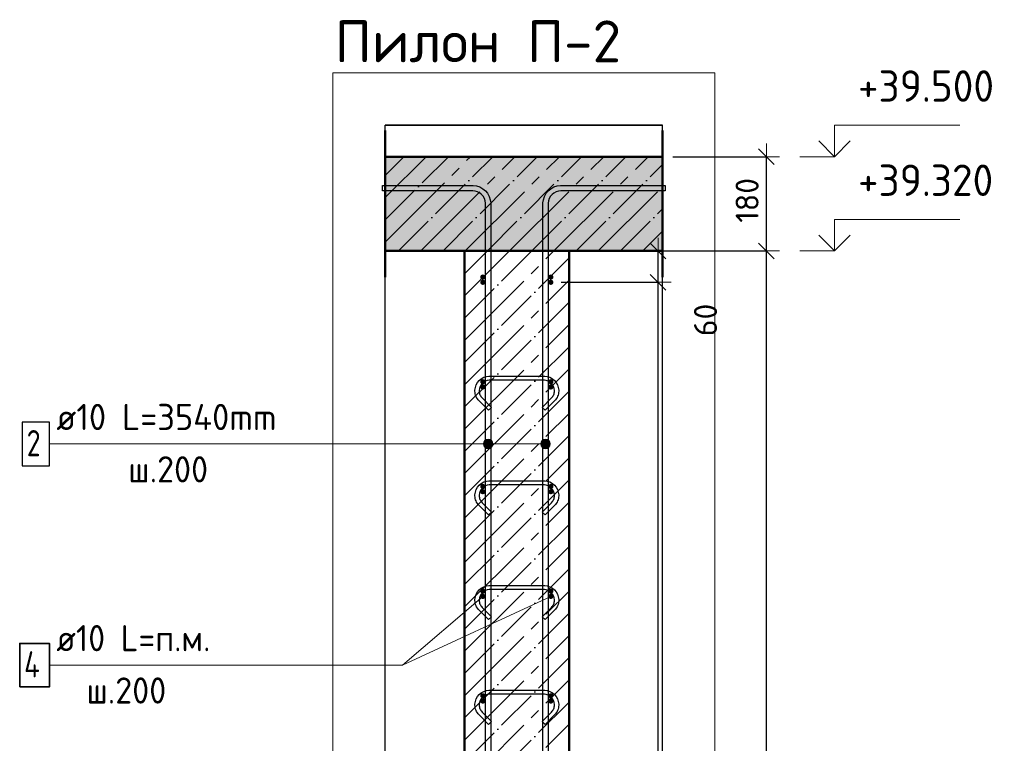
# Model space of a CAD drawing. Header units: millimetres. Extents: x -19950 to 69837, y -2757 to 40090.
# Tile 63 of 136: x 5311 to 7194, y 8972 to 10354. Entities that reach past the tile are written whole.
import ezdxf

# ---------------------------------------------------------------- set-up
doc = ezdxf.new("R2010")
doc.units = ezdxf.units.MM
doc.header["$PDMODE"] = 65
doc.linetypes.add('______11', pattern=[100, 80, -10, 0, -10])
doc.linetypes.add('______5', pattern=[220, 160, -20, 20, -20])
for name, color, linetype, lineweight in [('Standard', 7, 'Continuous', 25), ('Арм.стержн. Арматура края', 96, 'Continuous', 35), ('Арм.стержн. вертикальными 1', 22, 'Continuous', 35), ('Арм.стержн.горизонт. 1', 180, 'Continuous', 35), ('Высотная отметки_ общее', 7, 'Continuous', 13), ('Размерная линия_ общее', 7, 'Continuous', 13)]:
    doc.layers.add(name, color=color, linetype=linetype, lineweight=lineweight)
doc.layers.add('Арм.стержн.Стяжки', color=7, linetype='Continuous', lineweight=35, true_color=0x501e0f)
doc.styles.add('ISOCPEUR', font='ISOCPEUR')
doc.dimstyles.new('DIMSTYLE_12', dxfattribs={"dimtxt": 44, "dimasz": 50, "dimexe": 0, "dimexo": 0, "dimgap": 22, "dimtad": 0, "dimdec": 0, "dimrnd": 5, "dimzin": 12, "dimdsep": 46, "dimtxsty": 'ISOCPEUR', "dimblk1": 'ALL_ML_STRICH', "dimblk2": 'ALL_ML_STRICH', "dimsah": 1, "dimcen": 0, "dimclrd": 7, "dimclre": 256, "dimclrt": 7, "dimadec": 0, "dimazin": 0, "dimtfac": 1, "dimtdec": 0, "dimtix": 1, "dimtmove": 2, "dimatfit": 3, "dimfxl": 0, "dimtvp": 1.2, "dimtzin": 0, "dimlwd": 0, "dimlwe": -3, "dimarcsym": 0})
doc.dimstyles.new('DIMSTYLE_7', dxfattribs={"dimtxt": 44, "dimasz": 50, "dimexe": 0, "dimexo": 0, "dimgap": 22, "dimtad": 2, "dimdec": 0, "dimrnd": 5, "dimzin": 12, "dimdsep": 46, "dimtxsty": 'ISOCPEUR', "dimblk1": 'ALL_ML_STRICH', "dimblk2": 'ALL_ML_STRICH', "dimsah": 1, "dimcen": 0, "dimclrd": 7, "dimclre": 256, "dimclrt": 7, "dimadec": 0, "dimazin": 0, "dimtfac": 1, "dimtdec": 0, "dimtix": 1, "dimtmove": 2, "dimatfit": 3, "dimfxl": 0, "dimtzin": 0, "dimlwd": 0, "dimlwe": -3, "dimarcsym": 0})

# ---------------------------------------------------------------- blocks, each defined once
blk = doc.blocks.new('COMPLEX_ELEVATIONDIM_1')
at = {"layer": 'Высотная отметки_ общее', "color": 7, "linetype": 'Continuous', "lineweight": 13, "transparency": 33554687}
for p, q in [((6868.8, 10092.6), (6868.8, 10152.6)), ((6868.8, 10152.6), (7108.8, 10152.6)), ((6868.8, 10092.6), (6838.8, 10122.6)), ((6868.8, 10092.6), (6898.8, 10122.6)), ((6868.8, 10092.6), (6802.7, 10092.6)), ((6868.8, 10092.6), (6868.8, 10092.6)), ((6868.8, 10092.6), (6868.8, 10092.6)), ((6868.8, 10092.6), (6868.8, 10092.6)), ((6868.8, 10092.6), (6868.8, 10092.6)), ((6868.8, 9912.6), (6868.8, 9972.6)), ((6868.8, 9972.6), (7108.8, 9972.6)), ((6868.8, 9912.6), (6838.8, 9942.6)), ((6868.8, 9912.6), (6898.8, 9942.6)), ((6868.8, 9912.6), (6802.7, 9912.6)), ((6868.8, 9912.6), (6868.8, 9912.6)), ((6868.8, 9912.6), (6868.8, 9912.6)), ((6868.8, 9912.6), (6868.8, 9912.6)), ((6868.8, 9912.6), (6868.8, 9912.6))]:
    blk.add_line(p, q, dxfattribs=at)
at = {"layer": 'Высотная отметки_ общее', "color": 7, "linetype": 'Continuous', "lineweight": 13, "transparency": 33554687, "char_height": 60, "width": 298.477, "attachment_point": 7, "style": 'ISOCPEUR'}
for s, insert in [('\\W0.96;+39.500', (6913.8, 10197.6)), ('\\W0.96;+39.320', (6913.8, 10017.6))]:
    blk.add_mtext(s, dxfattribs=dict(at, insert=insert))
blk = doc.blocks.new('ALL_ML_STRICH')
at = {"color": 0, "linetype": 'ByBlock', "lineweight": -2}
for p, q in [((0, -0.5), (0, 0.5)), ((-1, 0), (0.5, 0)), ((-0.3, -0.3), (0.3, 0.3))]:
    blk.add_line(p, q, dxfattribs=at)
blk = doc.blocks.new('*D212')
at = {"layer": 'DEFPOINTS', "color": 7, "linetype": 'Continuous', "lineweight": 13, "transparency": 33554687}
for p in [(6326.6, 9852.6), (6326.6, 6852.6), (6531.6, 6852.6)]:
    blk.add_point(p, dxfattribs=at)
at = {"layer": 'Размерная линия_ общее', "color": 253, "linetype": 'Continuous', "lineweight": -2, "true_color": 0xa0a0a0, "transparency": 33554687}
for p, q in [((6346.6, 9852.6), (6531.6, 9852.6)), ((6346.6, 6852.6), (6531.6, 6852.6))]:
    blk.add_line(p, q, dxfattribs=at)
at = {"layer": 'Размерная линия_ общее', "color": 7, "linetype": 'Continuous', "lineweight": -2, "transparency": 33554687}
blk.add_line((6531.6, 6852.6), (6531.6, 9852.6), dxfattribs=at)
at = {"layer": 'Размерная линия_ общее', "color": 7, "linetype": 'Continuous', "lineweight": 13, "transparency": 33554687, "xscale": 50, "yscale": 50, "zscale": 50}
for p, rotation in [((6531.6, 9852.6), 90), ((6531.6, 6852.6), 270)]:
    blk.add_blockref('ALL_ML_STRICH', p, dxfattribs=dict(at, rotation=rotation))
at = {"layer": 'Размерная линия_ общее', "color": 7, "linetype": 'Continuous', "lineweight": 13, "transparency": 33554687, "insert": (6472.6, 8204.6), "char_height": 44, "width": 2.2, "attachment_point": 1, "rotation": 90, "line_spacing_factor": 0.60241, "style": 'ISOCPEUR'}
blk.add_mtext('\\W0.91;15х200=3000', dxfattribs=at)
blk = doc.blocks.new('*D213')
at = {"layer": 'DEFPOINTS', "color": 7, "linetype": 'Continuous', "lineweight": 13, "transparency": 33554687}
for p in [(6361.6, 9912.6), (6326.6, 9852.6), (6531.6, 9852.6)]:
    blk.add_point(p, dxfattribs=at)
at = {"layer": 'Размерная линия_ общее', "color": 253, "linetype": 'Continuous', "lineweight": -2, "true_color": 0xa0a0a0, "transparency": 33554687}
for p, q in [((6381.6, 9912.6), (6531.6, 9912.6)), ((6346.6, 9852.6), (6531.6, 9852.6))]:
    blk.add_line(p, q, dxfattribs=at)
at = {"layer": 'Размерная линия_ общее', "color": 7, "linetype": 'Continuous', "lineweight": -2, "transparency": 33554687}
blk.add_line((6531.6, 9852.6), (6531.6, 9912.6), dxfattribs=at)
at = {"layer": 'Размерная линия_ общее', "color": 7, "linetype": 'Continuous', "lineweight": 13, "transparency": 33554687, "xscale": 50, "yscale": 50, "zscale": 50}
for p, rotation in [((6531.6, 9912.6), 90), ((6531.6, 9852.6), 270)]:
    blk.add_blockref('ALL_ML_STRICH', p, dxfattribs=dict(at, rotation=rotation))
at = {"layer": 'Размерная линия_ общее', "color": 7, "linetype": 'Continuous', "lineweight": 13, "transparency": 33554687, "insert": (6622.3, 9780.7), "char_height": 44, "width": 88, "attachment_point": 5, "rotation": 90, "style": 'ISOCPEUR'}
blk.add_mtext('\\A1;{60}', dxfattribs=at)
blk = doc.blocks.new('*D214')
at = {"layer": 'DEFPOINTS', "color": 7, "linetype": 'Continuous', "lineweight": 13, "transparency": 33554687}
for p in [(6361.6, 9912.6), (6409.5, 6792.6), (6738.8, 6792.6)]:
    blk.add_point(p, dxfattribs=at)
at = {"layer": 'Размерная линия_ общее', "color": 253, "linetype": 'Continuous', "lineweight": -2, "true_color": 0xa0a0a0, "transparency": 33554687}
for p, q in [((6381.6, 9912.6), (6738.8, 9912.6)), ((6429.5, 6792.6), (6738.8, 6792.6))]:
    blk.add_line(p, q, dxfattribs=at)
at = {"layer": 'Размерная линия_ общее', "color": 7, "linetype": 'Continuous', "lineweight": -2, "transparency": 33554687}
blk.add_line((6738.8, 6792.6), (6738.8, 9912.6), dxfattribs=at)
at = {"layer": 'Размерная линия_ общее', "color": 7, "linetype": 'Continuous', "lineweight": 13, "transparency": 33554687, "xscale": 50, "yscale": 50, "zscale": 50}
for p, rotation in [((6738.8, 9912.6), 90), ((6738.8, 6792.6), 270)]:
    blk.add_blockref('ALL_ML_STRICH', p, dxfattribs=dict(at, rotation=rotation))
at = {"layer": 'Размерная линия_ общее', "color": 7, "linetype": 'Continuous', "lineweight": 13, "transparency": 33554687, "insert": (6701.8, 8359.2), "char_height": 44, "width": 176, "attachment_point": 5, "rotation": 90, "style": 'ISOCPEUR'}
blk.add_mtext('\\A1;{3120}', dxfattribs=at)
blk = doc.blocks.new('*D215')
at = {"layer": 'DEFPOINTS', "color": 7, "linetype": 'Continuous', "lineweight": 13, "transparency": 33554687}
for p in [(6540.1, 10092.6), (6361.6, 9912.6), (6738.8, 9912.6)]:
    blk.add_point(p, dxfattribs=at)
at = {"layer": 'Размерная линия_ общее', "color": 253, "linetype": 'Continuous', "lineweight": -2, "true_color": 0xa0a0a0, "transparency": 33554687}
for p, q in [((6560.1, 10092.6), (6738.8, 10092.6)), ((6381.6, 9912.6), (6738.8, 9912.6))]:
    blk.add_line(p, q, dxfattribs=at)
at = {"layer": 'Размерная линия_ общее', "color": 7, "linetype": 'Continuous', "lineweight": -2, "transparency": 33554687}
blk.add_line((6738.8, 9912.6), (6738.8, 10092.6), dxfattribs=at)
at = {"layer": 'Размерная линия_ общее', "color": 7, "linetype": 'Continuous', "lineweight": 13, "transparency": 33554687, "xscale": 50, "yscale": 50, "zscale": 50}
for p, rotation in [((6738.8, 10092.6), 90), ((6738.8, 9912.6), 270)]:
    blk.add_blockref('ALL_ML_STRICH', p, dxfattribs=dict(at, rotation=rotation))
at = {"layer": 'Размерная линия_ общее', "color": 7, "linetype": 'Continuous', "lineweight": 13, "transparency": 33554687, "insert": (6701.8, 10009.2), "char_height": 44, "width": 132, "attachment_point": 5, "rotation": 90, "style": 'ISOCPEUR'}
blk.add_mtext('\\A1;{180}', dxfattribs=at)

msp = doc.modelspace()

# ---------------------------------------------------------------- hatches: boundary and pattern name
at = {"layer": 'Standard', "linetype": 'Continuous', "lineweight": -3, "transparency": 33554687}
msp.add_hatch(color=7, dxfattribs=at).paths.add_polyline_path([(6540.1, 9912.6), (6540.1, 10092.6), (6010.1, 10092.6), (6010.1, 9912.6)])
at = {"layer": 'Арм.стержн. Арматура края', "linetype": 'Continuous', "lineweight": 50, "transparency": 33554687}
for points in [[(6201.6, 9862.6), (6201.2, 9864.5), (6200.1, 9866.1), (6198.5, 9867.2), (6196.6, 9867.6), (6194.7, 9867.2), (6193.1, 9866.1), (6192, 9864.5), (6191.6, 9862.6), (6192, 9860.7), (6193.1, 9859.1), (6194.7, 9858), (6196.6, 9857.6), (6198.5, 9858), (6200.1, 9859.1), (6201.2, 9860.7)], [(6331.6, 9862.6), (6331.2, 9864.5), (6330.1, 9866.1), (6328.5, 9867.2), (6326.6, 9867.6), (6324.7, 9867.2), (6323.1, 9866.1), (6322, 9864.5), (6321.6, 9862.6), (6322, 9860.7), (6323.1, 9859.1), (6324.7, 9858), (6326.6, 9857.6), (6328.5, 9858), (6330.1, 9859.1), (6331.2, 9860.7)], [(6201.6, 9662.6), (6201.2, 9664.5), (6200.1, 9666.1), (6198.5, 9667.2), (6196.6, 9667.6), (6194.7, 9667.2), (6193.1, 9666.1), (6192, 9664.5), (6191.6, 9662.6), (6192, 9660.7), (6193.1, 9659.1), (6194.7, 9658), (6196.6, 9657.6), (6198.5, 9658), (6200.1, 9659.1), (6201.2, 9660.7)], [(6331.6, 9662.6), (6331.2, 9664.5), (6330.1, 9666.1), (6328.5, 9667.2), (6326.6, 9667.6), (6324.7, 9667.2), (6323.1, 9666.1), (6322, 9664.5), (6321.6, 9662.6), (6322, 9660.7), (6323.1, 9659.1), (6324.7, 9658), (6326.6, 9657.6), (6328.5, 9658), (6330.1, 9659.1), (6331.2, 9660.7)], [(6201.6, 9462.6), (6201.2, 9464.5), (6200.1, 9466.1), (6198.5, 9467.2), (6196.6, 9467.6), (6194.7, 9467.2), (6193.1, 9466.1), (6192, 9464.5), (6191.6, 9462.6), (6192, 9460.7), (6193.1, 9459.1), (6194.7, 9458), (6196.6, 9457.6), (6198.5, 9458), (6200.1, 9459.1), (6201.2, 9460.7)], [(6331.6, 9462.6), (6331.2, 9464.5), (6330.1, 9466.1), (6328.5, 9467.2), (6326.6, 9467.6), (6324.7, 9467.2), (6323.1, 9466.1), (6322, 9464.5), (6321.6, 9462.6), (6322, 9460.7), (6323.1, 9459.1), (6324.7, 9458), (6326.6, 9457.6), (6328.5, 9458), (6330.1, 9459.1), (6331.2, 9460.7)], [(6201.6, 9262.6), (6201.2, 9264.5), (6200.1, 9266.1), (6198.5, 9267.2), (6196.6, 9267.6), (6194.7, 9267.2), (6193.1, 9266.1), (6192, 9264.5), (6191.6, 9262.6), (6192, 9260.7), (6193.1, 9259.1), (6194.7, 9258), (6196.6, 9257.6), (6198.5, 9258), (6200.1, 9259.1), (6201.2, 9260.7)], [(6331.6, 9262.6), (6331.2, 9264.5), (6330.1, 9266.1), (6328.5, 9267.2), (6326.6, 9267.6), (6324.7, 9267.2), (6323.1, 9266.1), (6322, 9264.5), (6321.6, 9262.6), (6322, 9260.7), (6323.1, 9259.1), (6324.7, 9258), (6326.6, 9257.6), (6328.5, 9258), (6330.1, 9259.1), (6331.2, 9260.7)], [(6201.6, 9062.6), (6201.2, 9064.5), (6200.1, 9066.1), (6198.5, 9067.2), (6196.6, 9067.6), (6194.7, 9067.2), (6193.1, 9066.1), (6192, 9064.5), (6191.6, 9062.6), (6192, 9060.7), (6193.1, 9059.1), (6194.7, 9058), (6196.6, 9057.6), (6198.5, 9058), (6200.1, 9059.1), (6201.2, 9060.7)], [(6331.6, 9062.6), (6331.2, 9064.5), (6330.1, 9066.1), (6328.5, 9067.2), (6326.6, 9067.6), (6324.7, 9067.2), (6323.1, 9066.1), (6322, 9064.5), (6321.6, 9062.6), (6322, 9060.7), (6323.1, 9059.1), (6324.7, 9058), (6326.6, 9057.6), (6328.5, 9058), (6330.1, 9059.1), (6331.2, 9060.7)]]:
    msp.add_hatch(color=4, dxfattribs=at).paths.add_polyline_path(points)
at = {"layer": 'Арм.стержн. вертикальными 1', "linetype": 'Continuous', "lineweight": 13, "transparency": 33554687}
for points in [[(6198.9, 9539.2), (6198.9, 9548.2), (6197.6, 9543.7)], [(6198.9, 9539.2), (6198.9, 9548.2), (6197.6, 9543.7)], [(6198.9, 9548.2), (6202.1, 9535.9), (6202.1, 9551.4)], [(6198.9, 9548.2), (6202.1, 9535.9), (6202.1, 9551.4)], [(6198.9, 9548.2), (6198.9, 9539.2), (6202.1, 9535.9)], [(6198.9, 9548.2), (6198.9, 9539.2), (6202.1, 9535.9)], [(6202.1, 9551.4), (6206.6, 9534.7), (6206.6, 9552.7)], [(6202.1, 9551.4), (6206.6, 9534.7), (6206.6, 9552.7)], [(6202.1, 9551.4), (6202.1, 9535.9), (6206.6, 9534.7)], [(6202.1, 9551.4), (6202.1, 9535.9), (6206.6, 9534.7)], [(6206.6, 9552.7), (6206.6, 9534.7), (6211.1, 9535.9)], [(6206.6, 9552.7), (6211.1, 9535.9), (6211.1, 9551.4)], [(6206.6, 9552.7), (6206.6, 9534.7), (6211.1, 9535.9)], [(6206.6, 9552.7), (6211.1, 9535.9), (6211.1, 9551.4)], [(6211.1, 9551.4), (6211.1, 9535.9), (6214.4, 9539.2)], [(6211.1, 9551.4), (6214.4, 9539.2), (6214.4, 9548.2)], [(6211.1, 9551.4), (6211.1, 9535.9), (6214.4, 9539.2)], [(6211.1, 9551.4), (6214.4, 9539.2), (6214.4, 9548.2)], [(6214.4, 9548.2), (6214.4, 9539.2), (6215.6, 9543.7)], [(6214.4, 9548.2), (6214.4, 9539.2), (6215.6, 9543.7)], [(6308.9, 9539.2), (6308.9, 9548.2), (6307.6, 9543.7)], [(6308.9, 9539.2), (6308.9, 9548.2), (6307.6, 9543.7)], [(6308.9, 9548.2), (6312.1, 9535.9), (6312.1, 9551.4)], [(6308.9, 9548.2), (6312.1, 9535.9), (6312.1, 9551.4)], [(6308.9, 9548.2), (6308.9, 9539.2), (6312.1, 9535.9)], [(6308.9, 9548.2), (6308.9, 9539.2), (6312.1, 9535.9)], [(6312.1, 9551.4), (6316.6, 9534.7), (6316.6, 9552.7)], [(6312.1, 9551.4), (6316.6, 9534.7), (6316.6, 9552.7)], [(6312.1, 9551.4), (6312.1, 9535.9), (6316.6, 9534.7)], [(6312.1, 9551.4), (6312.1, 9535.9), (6316.6, 9534.7)], [(6316.6, 9552.7), (6316.6, 9534.7), (6321.1, 9535.9)], [(6316.6, 9552.7), (6321.1, 9535.9), (6321.1, 9551.4)], [(6316.6, 9552.7), (6316.6, 9534.7), (6321.1, 9535.9)], [(6316.6, 9552.7), (6321.1, 9535.9), (6321.1, 9551.4)], [(6321.1, 9551.4), (6321.1, 9535.9), (6324.4, 9539.2)], [(6321.1, 9551.4), (6324.4, 9539.2), (6324.4, 9548.2)], [(6321.1, 9551.4), (6321.1, 9535.9), (6324.4, 9539.2)], [(6321.1, 9551.4), (6324.4, 9539.2), (6324.4, 9548.2)], [(6324.4, 9548.2), (6324.4, 9539.2), (6325.6, 9543.7)], [(6324.4, 9548.2), (6324.4, 9539.2), (6325.6, 9543.7)]]:
    msp.add_hatch(color=7, dxfattribs=at).paths.add_polyline_path(points)
at = {"layer": 'Арм.стержн.горизонт. 1', "linetype": 'Continuous', "lineweight": 50, "transparency": 33554687}
for points in [[(6201.6, 9852.6), (6201.2, 9854.5), (6200.1, 9856.1), (6198.5, 9857.2), (6196.6, 9857.6), (6194.7, 9857.2), (6193.1, 9856.1), (6192, 9854.5), (6191.6, 9852.6), (6192, 9850.7), (6193.1, 9849.1), (6194.7, 9848), (6196.6, 9847.6), (6198.5, 9848), (6200.1, 9849.1), (6201.2, 9850.7)], [(6331.6, 9852.6), (6331.2, 9854.5), (6330.1, 9856.1), (6328.5, 9857.2), (6326.6, 9857.6), (6324.7, 9857.2), (6323.1, 9856.1), (6322, 9854.5), (6321.6, 9852.6), (6322, 9850.7), (6323.1, 9849.1), (6324.7, 9848), (6326.6, 9847.6), (6328.5, 9848), (6330.1, 9849.1), (6331.2, 9850.7)], [(6201.6, 9652.6), (6201.2, 9654.5), (6200.1, 9656.1), (6198.5, 9657.2), (6196.6, 9657.6), (6194.7, 9657.2), (6193.1, 9656.1), (6192, 9654.5), (6191.6, 9652.6), (6192, 9650.7), (6193.1, 9649.1), (6194.7, 9648), (6196.6, 9647.6), (6198.5, 9648), (6200.1, 9649.1), (6201.2, 9650.7)], [(6331.6, 9652.6), (6331.2, 9654.5), (6330.1, 9656.1), (6328.5, 9657.2), (6326.6, 9657.6), (6324.7, 9657.2), (6323.1, 9656.1), (6322, 9654.5), (6321.6, 9652.6), (6322, 9650.7), (6323.1, 9649.1), (6324.7, 9648), (6326.6, 9647.6), (6328.5, 9648), (6330.1, 9649.1), (6331.2, 9650.7)], [(6201.6, 9452.6), (6201.2, 9454.5), (6200.1, 9456.1), (6198.5, 9457.2), (6196.6, 9457.6), (6194.7, 9457.2), (6193.1, 9456.1), (6192, 9454.5), (6191.6, 9452.6), (6192, 9450.7), (6193.1, 9449.1), (6194.7, 9448), (6196.6, 9447.6), (6198.5, 9448), (6200.1, 9449.1), (6201.2, 9450.7)], [(6331.6, 9452.6), (6331.2, 9454.5), (6330.1, 9456.1), (6328.5, 9457.2), (6326.6, 9457.6), (6324.7, 9457.2), (6323.1, 9456.1), (6322, 9454.5), (6321.6, 9452.6), (6322, 9450.7), (6323.1, 9449.1), (6324.7, 9448), (6326.6, 9447.6), (6328.5, 9448), (6330.1, 9449.1), (6331.2, 9450.7)], [(6201.6, 9252.6), (6201.2, 9254.5), (6200.1, 9256.1), (6198.5, 9257.2), (6196.6, 9257.6), (6194.7, 9257.2), (6193.1, 9256.1), (6192, 9254.5), (6191.6, 9252.6), (6192, 9250.7), (6193.1, 9249.1), (6194.7, 9248), (6196.6, 9247.6), (6198.5, 9248), (6200.1, 9249.1), (6201.2, 9250.7)], [(6331.6, 9252.6), (6331.2, 9254.5), (6330.1, 9256.1), (6328.5, 9257.2), (6326.6, 9257.6), (6324.7, 9257.2), (6323.1, 9256.1), (6322, 9254.5), (6321.6, 9252.6), (6322, 9250.7), (6323.1, 9249.1), (6324.7, 9248), (6326.6, 9247.6), (6328.5, 9248), (6330.1, 9249.1), (6331.2, 9250.7)], [(6201.6, 9052.6), (6201.2, 9054.5), (6200.1, 9056.1), (6198.5, 9057.2), (6196.6, 9057.6), (6194.7, 9057.2), (6193.1, 9056.1), (6192, 9054.5), (6191.6, 9052.6), (6192, 9050.7), (6193.1, 9049.1), (6194.7, 9048), (6196.6, 9047.6), (6198.5, 9048), (6200.1, 9049.1), (6201.2, 9050.7)], [(6331.6, 9052.6), (6331.2, 9054.5), (6330.1, 9056.1), (6328.5, 9057.2), (6326.6, 9057.6), (6324.7, 9057.2), (6323.1, 9056.1), (6322, 9054.5), (6321.6, 9052.6), (6322, 9050.7), (6323.1, 9049.1), (6324.7, 9048), (6326.6, 9047.6), (6328.5, 9048), (6330.1, 9049.1), (6331.2, 9050.7)]]:
    msp.add_hatch(color=4, dxfattribs=at).paths.add_polyline_path(points)

# ---------------------------------------------------------------- linework, layer by layer
at = {"layer": 'Standard', "color": 52, "linetype": 'Continuous', "lineweight": -3, "transparency": 33554687}
for p, q in [((6010.1, 6447.4), (6010.1, 10152.8)), ((6010.1, 6447.4), (6010.1, 10152.8)), ((6540.1, 10152.8), (6010.1, 10152.8)), ((6010.1, 10152.8), (6540.1, 10152.8)), ((6540.1, 6447.4), (6540.1, 10152.8)), ((6540.1, 6447.4), (6540.1, 10152.8))]:
    msp.add_line(p, q, dxfattribs=at)
at = {"layer": 'Standard', "color": 7, "linetype": 'Continuous', "lineweight": 50, "transparency": 33554687}
for p, q in [((6010.1, 9862.6), (6010.1, 10142.6)), ((6540.1, 10142.6), (6540.1, 9862.6)), ((6540.1, 10092.6), (6010.1, 10092.6)), ((6010.1, 9912.6), (6161.6, 9912.6)), ((6361.6, 9912.6), (6161.6, 9912.6)), ((6161.6, 9912.6), (6161.6, 6792.6)), ((6161.6, 9912.6), (6361.6, 9912.6)), ((6361.6, 6792.6), (6361.6, 9912.6)), ((6361.6, 9912.6), (6540.1, 9912.6))]:
    msp.add_line(p, q, dxfattribs=at)
at = {"layer": 'Standard', "color": 7, "linetype": '______11', "lineweight": -3, "transparency": 33554687}
for p, q in [((6010.1, 10056.8), (6045.9, 10092.6)), ((6010.1, 9972), (6130.7, 10092.6)), ((6035.6, 9912.6), (6215.6, 10092.6)), ((6120.5, 9912.6), (6300.5, 10092.6)), ((6205.3, 9912.6), (6385.3, 10092.6)), ((6290.2, 9912.6), (6470.2, 10092.6)), ((6375, 9912.6), (6540.1, 10077.7)), ((6459.9, 9912.6), (6540.1, 9992.8)), ((6161.6, 9784.1), (6290.2, 9912.6)), ((6161.6, 9868.9), (6205.3, 9912.6)), ((6161.6, 9699.2), (6361.6, 9899.2)), ((6161.6, 9614.4), (6361.6, 9814.4)), ((6161.6, 9529.5), (6361.6, 9729.5)), ((6161.6, 9444.7), (6361.6, 9644.7)), ((6161.6, 9359.8), (6361.6, 9559.8)), ((6161.6, 9275), (6361.6, 9475)), ((6161.6, 9190.1), (6361.6, 9390.1)), ((6161.6, 9105.2), (6361.6, 9305.2)), ((6161.6, 9020.4), (6361.6, 9220.4)), ((6161.6, 8935.5), (6361.6, 9135.5)), ((6161.6, 8850.7), (6361.6, 9050.7))]:
    msp.add_line(p, q, dxfattribs=at)
at = {"layer": 'Standard', "color": 7, "linetype": '______5', "lineweight": -3, "transparency": 33554687}
for p, q in [((6010.1, 10014.4), (6088.3, 10092.6)), ((6010.1, 9929.5), (6173.2, 10092.6)), ((6078, 9912.6), (6258, 10092.6)), ((6162.9, 9912.6), (6342.9, 10092.6)), ((6247.7, 9912.6), (6427.7, 10092.6)), ((6332.6, 9912.6), (6512.6, 10092.6)), ((6417.4, 9912.6), (6540.1, 10035.3)), ((6502.3, 9912.6), (6540.1, 9950.4)), ((6161.6, 9741.6), (6332.6, 9912.6)), ((6161.6, 9826.5), (6247.7, 9912.6)), ((6161.6, 9911.3), (6162.9, 9912.6)), ((6161.6, 9656.8), (6361.6, 9856.8)), ((6161.6, 9571.9), (6361.6, 9771.9)), ((6161.6, 9487.1), (6361.6, 9687.1)), ((6161.6, 9402.2), (6361.6, 9602.2)), ((6161.6, 9317.4), (6361.6, 9517.4)), ((6161.6, 9232.5), (6361.6, 9432.5)), ((6161.6, 9147.7), (6361.6, 9347.7)), ((6161.6, 9062.8), (6361.6, 9262.8)), ((6161.6, 8978), (6361.6, 9178)), ((6161.6, 8893.1), (6361.6, 9093.1)), ((6161.6, 8808.3), (6361.6, 9008.3))]:
    msp.add_line(p, q, dxfattribs=at)
at = {"layer": 'Standard', "color": 7, "linetype": 'Continuous', "lineweight": 13, "transparency": 33554687}
msp.add_line((6326.6, 9252.6), (6042.9, 9121.2), dxfattribs=at)
msp.add_lwpolyline([(5910.1, 6347.4), (6640.1, 6347.4), (6640.1, 10252.8), (5910.1, 10252.8), (5910.1, 6347.4)], dxfattribs=at)
at = {"layer": 'Арм.стержн. вертикальными 1', "color": 7, "linetype": 'Continuous', "lineweight": 13, "transparency": 33554687}
for p, q in [((5367.9, 9543.7), (6112.9, 9543.7)), ((6112.9, 9543.7), (6316.6, 9543.7)), ((6112.9, 9543.7), (6316.6, 9543.7)), ((6112.9, 9543.7), (6206.6, 9543.7)), ((6112.9, 9543.7), (6206.6, 9543.7)), ((6197.6, 9543.7), (6197.6, 9543.7)), ((6197.6, 9543.7), (6197.6, 9543.7)), ((6206.6, 9552.7), (6206.6, 9552.7)), ((6206.6, 9552.7), (6206.6, 9552.7)), ((6215.6, 9543.7), (6215.6, 9543.7)), ((6215.6, 9543.7), (6215.6, 9543.7)), ((6307.6, 9543.7), (6307.6, 9543.7)), ((6307.6, 9543.7), (6307.6, 9543.7)), ((6316.6, 9552.7), (6316.6, 9552.7)), ((6316.6, 9552.7), (6316.6, 9552.7)), ((6325.6, 9543.7), (6325.6, 9543.7)), ((6325.6, 9543.7), (6325.6, 9543.7)), ((6206.6, 9534.7), (6206.6, 9534.7)), ((6206.6, 9534.7), (6206.6, 9534.7)), ((6316.6, 9534.7), (6316.6, 9534.7)), ((6316.6, 9534.7), (6316.6, 9534.7))]:
    msp.add_line(p, q, dxfattribs=at)
at = {"layer": 'Арм.стержн. вертикальными 1', "color": 4, "linetype": 'Continuous', "lineweight": 25, "transparency": 33554687}
for points in [[(6201.6, 6792.6), (6201.6, 10003.6), (6201, 10008.1), (6199.5, 10012.7), (6197.1, 10016.9), (6194.3, 10020.3), (6190.9, 10023.1), (6186.7, 10025.5), (6182.1, 10027), (6177.6, 10027.6), (6005.1, 10027.6), (6005.1, 10037.6), (6178.3, 10037.6), (6184.4, 10036.8), (6190.7, 10034.7), (6196.6, 10031.4), (6201.4, 10027.4), (6205.4, 10022.6), (6208.7, 10016.7), (6210.8, 10010.4), (6211.6, 10004.3), (6211.6, 6792.6), (6201.6, 6792.6)], [(6201.6, 6792.6), (6201.6, 10003.6), (6201, 10008.1), (6199.5, 10012.7), (6197.1, 10016.9), (6194.3, 10020.3), (6190.9, 10023.1), (6186.7, 10025.5), (6182.1, 10027), (6177.6, 10027.6), (6005.1, 10027.6), (6005.1, 10037.6), (6178.3, 10037.6), (6184.4, 10036.8), (6190.7, 10034.7), (6196.6, 10031.4), (6201.4, 10027.4), (6205.4, 10022.6), (6208.7, 10016.7), (6210.8, 10010.4), (6211.6, 10004.3), (6211.6, 6792.6), (6201.6, 6792.6)], [(6311.6, 6792.6), (6311.6, 10004.3), (6312.5, 10010.4), (6314.6, 10016.7), (6317.8, 10022.6), (6321.8, 10027.4), (6326.7, 10031.4), (6332.5, 10034.7), (6338.9, 10036.8), (6345, 10037.6), (6545.1, 10037.6), (6545.1, 10027.6), (6345.7, 10027.6), (6341.1, 10027), (6336.6, 10025.5), (6332.4, 10023.1), (6328.9, 10020.3), (6326.1, 10016.9), (6323.7, 10012.7), (6322.2, 10008.1), (6321.6, 10003.6), (6321.6, 6792.6), (6311.6, 6792.6)], [(6311.6, 6792.6), (6311.6, 10004.3), (6312.5, 10010.4), (6314.6, 10016.7), (6317.8, 10022.6), (6321.8, 10027.4), (6326.7, 10031.4), (6332.5, 10034.7), (6338.9, 10036.8), (6345, 10037.6), (6545.1, 10037.6), (6545.1, 10027.6), (6345.7, 10027.6), (6341.1, 10027), (6336.6, 10025.5), (6332.4, 10023.1), (6328.9, 10020.3), (6326.1, 10016.9), (6323.7, 10012.7), (6322.2, 10008.1), (6321.6, 10003.6), (6321.6, 6792.6), (6311.6, 6792.6)]]:
    msp.add_lwpolyline(points, dxfattribs=at)
at = {"layer": 'Арм.стержн. вертикальными 1', "color": 7, "linetype": 'Continuous', "lineweight": 25, "transparency": 33554687}
msp.add_lwpolyline([(5316.2, 9502), (5367.9, 9502), (5367.9, 9585.3), (5316.2, 9585.3), (5316.2, 9502)], dxfattribs=at)
at = {"layer": 'Арм.стержн. вертикальными 1', "color": 7, "linetype": 'Continuous', "lineweight": 13, "transparency": 33554687}
for centre in [(6206.6, 9543.7), (6206.6, 9543.7), (6316.6, 9543.7), (6316.6, 9543.7)]:
    msp.add_circle(centre, 9, dxfattribs=at)
at = {"layer": 'Арм.стержн.горизонт. 1', "color": 52, "linetype": 'Continuous', "lineweight": 50, "transparency": 33554687}
for p, q in [((6161.6, 9912.6), (6161.6, 9912.6)), ((6361.6, 9912.6), (6361.6, 9912.6))]:
    msp.add_line(p, q, dxfattribs=at)
at = {"layer": 'Арм.стержн.горизонт. 1', "color": 7, "linetype": 'Continuous', "lineweight": 13, "transparency": 33554687}
for p, q in [((6042.9, 9121.2), (6196.6, 9252.6)), ((5367.9, 9121.2), (6042.9, 9121.2))]:
    msp.add_line(p, q, dxfattribs=at)
at = {"layer": 'Арм.стержн.горизонт. 1', "color": 7, "linetype": 'Continuous', "lineweight": 35, "transparency": 33554687}
msp.add_lwpolyline([(5311.2, 9079.5), (5367.9, 9079.5), (5367.9, 9162.8), (5311.2, 9162.8), (5311.2, 9079.5)], dxfattribs=at)
at = {"layer": 'Арм.стержн.Стяжки', "color": 40, "linetype": 'Continuous', "lineweight": 25, "transparency": 33554687}
for points in [[(6310.2, 9613.7), (6328, 9631.6), (6329.3, 9633), (6330.4, 9634.6), (6331.3, 9636.2), (6332.1, 9637.8), (6332.7, 9639.6), (6333.2, 9641.4), (6333.5, 9643.2), (6333.6, 9645.1), (6333.6, 9646.2), (6333.1, 9649.9), (6331.9, 9653.5), (6330, 9656.9), (6327.7, 9659.6), (6325, 9661.9), (6321.7, 9663.8), (6318, 9665), (6314.4, 9665.5), (6208.8, 9665.5), (6205.2, 9665), (6201.6, 9663.8), (6198.2, 9661.9), (6195.5, 9659.6), (6193.2, 9656.9), (6191.3, 9653.5), (6190.1, 9649.9), (6189.6, 9646.2), (6189.6, 9645.1), (6189.7, 9643.2), (6190, 9641.4), (6190.5, 9639.6), (6191.1, 9637.8), (6191.9, 9636.2), (6192.9, 9634.6), (6194, 9633), (6195.2, 9631.6), (6213.1, 9613.7), (6207.4, 9608.1), (6189.3, 9626.1), (6187.7, 9628.1), (6186.2, 9630.2), (6184.8, 9632.4), (6183.7, 9634.8), (6182.9, 9637.2), (6182.2, 9639.7), (6181.8, 9642.3), (6181.6, 9644.8), (6181.6, 9646.8), (6182.3, 9651.7), (6184, 9656.8), (6186.6, 9661.4), (6189.8, 9665.3), (6193.7, 9668.5), (6198.3, 9671.1), (6203.4, 9672.8), (6208.3, 9673.5), (6314.9, 9673.5), (6319.8, 9672.8), (6324.9, 9671.1), (6329.6, 9668.5), (6333.4, 9665.3), (6336.6, 9661.4), (6339.3, 9656.8), (6340.9, 9651.7), (6341.6, 9646.8), (6341.6, 9644.8), (6341.4, 9642.3), (6341, 9639.7), (6340.4, 9637.2), (6339.5, 9634.8), (6338.4, 9632.4), (6337.1, 9630.2), (6335.5, 9628.1), (6333.9, 9626.1), (6315.8, 9608.1), (6310.2, 9613.7)], [(6310.2, 9413.7), (6328, 9431.6), (6329.3, 9433), (6330.4, 9434.6), (6331.3, 9436.2), (6332.1, 9437.8), (6332.7, 9439.6), (6333.2, 9441.4), (6333.5, 9443.2), (6333.6, 9445.1), (6333.6, 9446.2), (6333.1, 9449.9), (6331.9, 9453.5), (6330, 9456.9), (6327.7, 9459.6), (6325, 9461.9), (6321.7, 9463.8), (6318, 9465), (6314.4, 9465.5), (6208.8, 9465.5), (6205.2, 9465), (6201.6, 9463.8), (6198.2, 9461.9), (6195.5, 9459.6), (6193.2, 9456.9), (6191.3, 9453.5), (6190.1, 9449.9), (6189.6, 9446.2), (6189.6, 9445.1), (6189.7, 9443.2), (6190, 9441.4), (6190.5, 9439.6), (6191.1, 9437.8), (6191.9, 9436.2), (6192.9, 9434.6), (6194, 9433), (6195.2, 9431.6), (6213.1, 9413.7), (6207.4, 9408.1), (6189.3, 9426.1), (6187.7, 9428.1), (6186.2, 9430.2), (6184.8, 9432.4), (6183.7, 9434.8), (6182.9, 9437.2), (6182.2, 9439.7), (6181.8, 9442.3), (6181.6, 9444.8), (6181.6, 9446.8), (6182.3, 9451.7), (6184, 9456.8), (6186.6, 9461.4), (6189.8, 9465.3), (6193.7, 9468.5), (6198.3, 9471.1), (6203.4, 9472.8), (6208.3, 9473.5), (6314.9, 9473.5), (6319.8, 9472.8), (6324.9, 9471.1), (6329.6, 9468.5), (6333.4, 9465.3), (6336.6, 9461.4), (6339.3, 9456.8), (6340.9, 9451.7), (6341.6, 9446.8), (6341.6, 9444.8), (6341.4, 9442.3), (6341, 9439.7), (6340.4, 9437.2), (6339.5, 9434.8), (6338.4, 9432.4), (6337.1, 9430.2), (6335.5, 9428.1), (6333.9, 9426.1), (6315.8, 9408.1), (6310.2, 9413.7)], [(6310.2, 9213.7), (6328, 9231.6), (6329.3, 9233), (6330.4, 9234.6), (6331.3, 9236.2), (6332.1, 9237.8), (6332.7, 9239.6), (6333.2, 9241.4), (6333.5, 9243.2), (6333.6, 9245.1), (6333.6, 9246.2), (6333.1, 9249.9), (6331.9, 9253.5), (6330, 9256.9), (6327.7, 9259.6), (6325, 9261.9), (6321.7, 9263.8), (6318, 9265), (6314.4, 9265.5), (6208.8, 9265.5), (6205.2, 9265), (6201.6, 9263.8), (6198.2, 9261.9), (6195.5, 9259.6), (6193.2, 9256.9), (6191.3, 9253.5), (6190.1, 9249.9), (6189.6, 9246.2), (6189.6, 9245.1), (6189.7, 9243.2), (6190, 9241.4), (6190.5, 9239.6), (6191.1, 9237.8), (6191.9, 9236.2), (6192.9, 9234.6), (6194, 9233), (6195.2, 9231.6), (6213.1, 9213.7), (6207.4, 9208.1), (6189.3, 9226.1), (6187.7, 9228.1), (6186.2, 9230.2), (6184.8, 9232.4), (6183.7, 9234.8), (6182.9, 9237.2), (6182.2, 9239.7), (6181.8, 9242.3), (6181.6, 9244.8), (6181.6, 9246.8), (6182.3, 9251.7), (6184, 9256.8), (6186.6, 9261.4), (6189.8, 9265.3), (6193.7, 9268.5), (6198.3, 9271.1), (6203.4, 9272.8), (6208.3, 9273.5), (6314.9, 9273.5), (6319.8, 9272.8), (6324.9, 9271.1), (6329.6, 9268.5), (6333.4, 9265.3), (6336.6, 9261.4), (6339.3, 9256.8), (6340.9, 9251.7), (6341.6, 9246.8), (6341.6, 9244.8), (6341.4, 9242.3), (6341, 9239.7), (6340.4, 9237.2), (6339.5, 9234.8), (6338.4, 9232.4), (6337.1, 9230.2), (6335.5, 9228.1), (6333.9, 9226.1), (6315.8, 9208.1), (6310.2, 9213.7)], [(6310.2, 9013.7), (6328, 9031.6), (6329.3, 9033), (6330.4, 9034.6), (6331.3, 9036.2), (6332.1, 9037.8), (6332.7, 9039.6), (6333.2, 9041.4), (6333.5, 9043.2), (6333.6, 9045.1), (6333.6, 9046.2), (6333.1, 9049.9), (6331.9, 9053.5), (6330, 9056.9), (6327.7, 9059.6), (6325, 9061.9), (6321.7, 9063.8), (6318, 9065), (6314.4, 9065.5), (6208.8, 9065.5), (6205.2, 9065), (6201.6, 9063.8), (6198.2, 9061.9), (6195.5, 9059.6), (6193.2, 9056.9), (6191.3, 9053.5), (6190.1, 9049.9), (6189.6, 9046.2), (6189.6, 9045.1), (6189.7, 9043.2), (6190, 9041.4), (6190.5, 9039.6), (6191.1, 9037.8), (6191.9, 9036.2), (6192.9, 9034.6), (6194, 9033), (6195.2, 9031.6), (6213.1, 9013.7), (6207.4, 9008.1), (6189.3, 9026.1), (6187.7, 9028.1), (6186.2, 9030.2), (6184.8, 9032.4), (6183.7, 9034.8), (6182.9, 9037.2), (6182.2, 9039.7), (6181.8, 9042.3), (6181.6, 9044.8), (6181.6, 9046.8), (6182.3, 9051.7), (6184, 9056.8), (6186.6, 9061.4), (6189.8, 9065.3), (6193.7, 9068.5), (6198.3, 9071.1), (6203.4, 9072.8), (6208.3, 9073.5), (6314.9, 9073.5), (6319.8, 9072.8), (6324.9, 9071.1), (6329.6, 9068.5), (6333.4, 9065.3), (6336.6, 9061.4), (6339.3, 9056.8), (6340.9, 9051.7), (6341.6, 9046.8), (6341.6, 9044.8), (6341.4, 9042.3), (6341, 9039.7), (6340.4, 9037.2), (6339.5, 9034.8), (6338.4, 9032.4), (6337.1, 9030.2), (6335.5, 9028.1), (6333.9, 9026.1), (6315.8, 9008.1), (6310.2, 9013.7)]]:
    msp.add_lwpolyline(points, dxfattribs=at)

# ---------------------------------------------------------------- block references
at = {"layer": 'Высотная отметки_ общее', "color": 7, "linetype": 'Continuous', "lineweight": 13, "transparency": 33554687}
msp.add_blockref('COMPLEX_ELEVATIONDIM_1', (0, 0), dxfattribs=at)

# ---------------------------------------------------------------- texts
at = {"layer": 'Standard', "color": 7, "linetype": 'Continuous', "lineweight": 13, "transparency": 33554687, "insert": (5913.5, 10312.9), "char_height": 80, "width": 550.788, "attachment_point": 4, "style": 'ISOCPEUR'}
msp.add_mtext('\\A1;{\\fISOCPEUR|i0|b0;\\H80.000000;\\W1.000000;\\C7;Пилон П-2}\\P', dxfattribs=at)
at = {"layer": 'Арм.стержн. вертикальными 1', "color": 7, "linetype": 'Continuous', "lineweight": 25, "transparency": 33554687, "char_height": 50, "attachment_point": 7, "style": 'ISOCPEUR'}
for s, insert, width in [('\\W0.96;ø10 L=3540mm ', (5381.2, 9570.3), 493.775), ('\\W0.78;2', (5324.6, 9520.3), 54.401), ('\\W0.95;ш.200 ', (5518.7, 9470.3), 218.666)]:
    msp.add_mtext(s, dxfattribs=dict(at, insert=insert, width=width))
at = {"layer": 'Арм.стержн.горизонт. 1', "color": 7, "linetype": 'Continuous', "lineweight": 25, "transparency": 33554687, "char_height": 50, "attachment_point": 7, "style": 'ISOCPEUR'}
for s, insert, width in [('\\W0.94;ø10 L=п.м.', (5381.2, 9147.8), 333.305), ('\\W0.80;4', (5319.6, 9097.8), 59.972), ('\\W0.95;ш.200 ', (5438.7, 9047.8), 218.666)]:
    msp.add_mtext(s, dxfattribs=dict(at, insert=insert, width=width))

# ---------------------------------------------------------------- dimensions: what is measured, and where the dimension line sits
at = {"layer": 'Размерная линия_ общее', "color": 7, "linetype": 'Continuous', "lineweight": 13, "transparency": 33554687}
for base, p1, p2, dimstyle, picture, middle in [((6738.8, 10092.6), (6381.6, 9912.6), (6560.1, 10092.6), 'DIMSTYLE_7', '*D215', (6701.8, 10009.2)), ((6531.6, 9912.6), (6346.6, 9852.6), (6381.6, 9912.6), 'DIMSTYLE_12', '*D213', (6622.3, 9780.7)), ((6738.8, 9912.6), (6429.5, 6792.6), (6381.6, 9912.6), 'DIMSTYLE_7', '*D214', (6701.8, 8359.2))]:
    dim = msp.add_linear_dim(base=base, p1=p1, p2=p2, angle=90, dimstyle=dimstyle, override={"dimpost": '<>', "dimclrd": 7, "dimclre": 253, "dimclrt": 7, "dimlwd": 0, "dimlwe": 65533}, dxfattribs=at)
    dim.commit()
    dim.dimension.update_dxf_attribs({"geometry": picture, "text_midpoint": middle, "dimtype": 160})
dim = msp.add_linear_dim(base=(6531.6, 9852.6), p1=(6346.6, 6852.6), p2=(6346.6, 9852.6), angle=90, text='\\W0.91;15х200=3000', dimstyle='DIMSTYLE_7', override={"dimpost": '<>', "dimclrd": 7, "dimclre": 253, "dimclrt": 7, "dimlwd": 0, "dimlwe": 65533}, dxfattribs=at)
dim.commit()
dim.dimension.update_dxf_attribs({"geometry": '*D212', "text_midpoint": (6509.6, 8352.6), "dimtype": 160})

doc.saveas('drawing.dxf')
